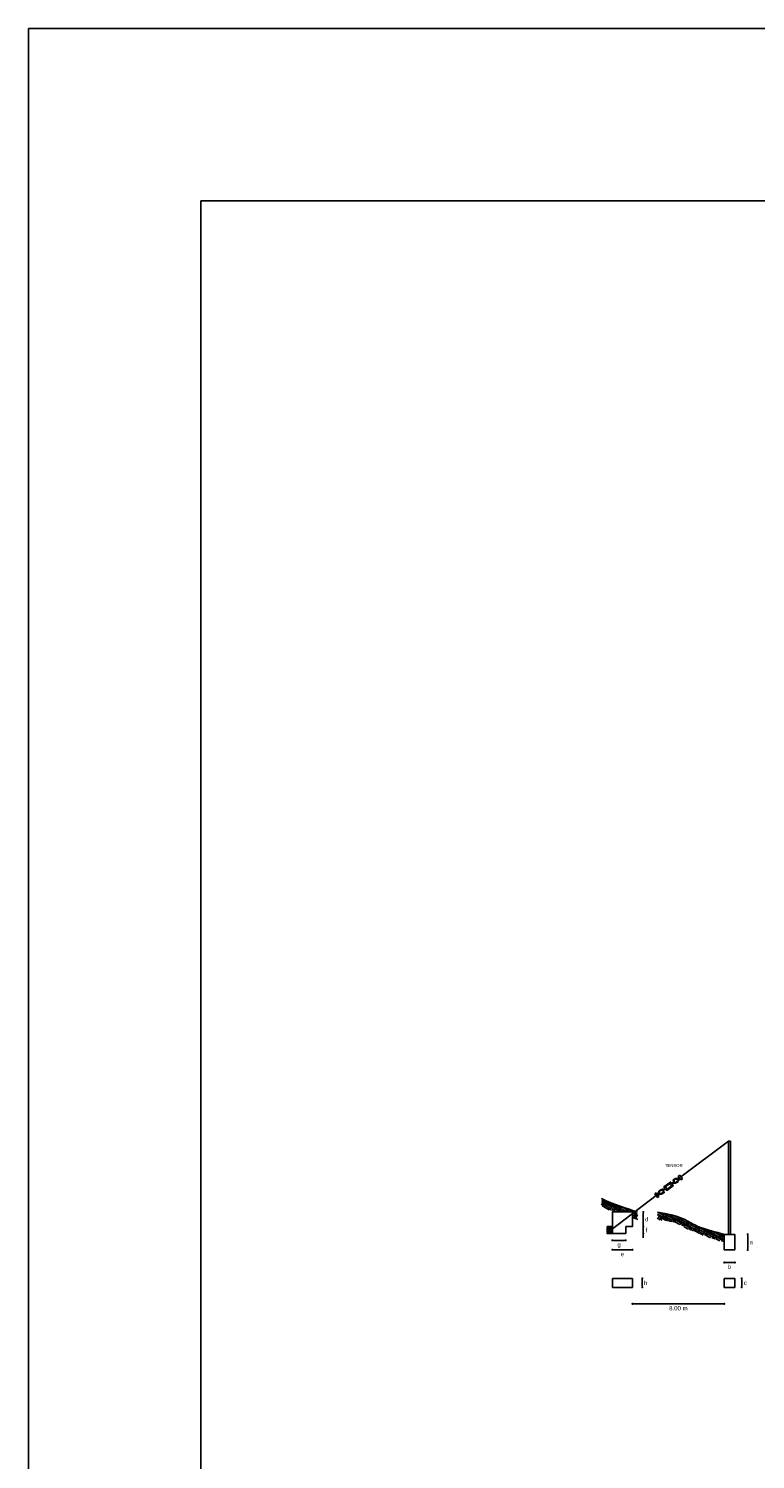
# Model space of a CAD drawing. Header units: metres. Extents: x 2644 to 4131, y 3282 to 4383.
# Tile 25 of 53: x 2957.07 to 2965.51, y 4366.35 to 4382.97. Entities that reach past the tile are written whole.
import ezdxf

# ---------------------------------------------------------------- set-up
doc = ezdxf.new("R2010")
doc.units = ezdxf.units.M
doc.layers.add('Dibujo', color=7, linetype='Continuous')
doc.styles.get("Standard").update_dxf_attribs({"font": 'arial.ttf'})
doc.dimstyles.new('gestion', dxfattribs={"dimscale": 0, "dimtxt": 0.025, "dimasz": 0.025, "dimexe": 0.02, "dimexo": 0.07, "dimgap": 0.01, "dimtad": 2, "dimtih": 1, "dimtoh": 1, "dimzin": 0, "dimdsep": 46, "dimtxsty": 'Standard', "dimblk": 'DOT', "dimcen": 0, "dimse1": 1, "dimse2": 1, "dimadec": 0, "dimazin": 0, "dimtm": 1e-09, "dimtfac": 1, "dimtix": 1, "dimtmove": 1, "dimatfit": 0, "dimldrblk": 'DOTSMALL', "dimfxl": 1, "dimtolj": 1, "dimtzin": 0, "dimarcsym": 2})
pattern_1 = [(241, (2036.576257, 3342.33343), (0.022213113, -0.0774663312), [0.056984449, -0.056984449]), (241, (2036.594947, 3342.32307), (0.022213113, -0.0774663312), [0.056984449, -0.056984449]), (241, (2036.613637, 3342.31271), (0.022213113, -0.0774663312), [0.056984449, -0.056984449]), (331, (2036.616413, 3342.303026), (0.0774663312, 0.022213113), [0.056984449, -0.056984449]), (331, (2036.606054, 3342.284336), (0.0774663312, 0.022213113), [0.056984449, -0.056984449]), (331, (2036.595694, 3342.265646), (0.0774663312, 0.022213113), [0.056984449, -0.056984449])]

# ---------------------------------------------------------------- blocks, each defined once
blk = doc.blocks.new('_Dot')
at = {"color": 0, "linetype": 'ByBlock', "lineweight": -2}
blk.add_line((-0.5, 0), (-1, 0), dxfattribs=at)
at = {"color": 0, "linetype": 'ByBlock', "const_width": 0.5}
blk.add_lwpolyline([(-0.25, 0, 1), (0.25, 0, 1)], format="xyb", close=True, dxfattribs=at)
blk = doc.blocks.new('*D595')
at = {"color": 0, "lineweight": -2, "transparency": 16777216}
blk.add_line((2964.206, 4369.196), (2964.206, 4369.077), dxfattribs=at)
at = {"layer": 'Defpoints', "color": 0, "transparency": 16777216}
for p in [(2964.08, 4369.221), (2964.08, 4369.052), (2964.206, 4369.052)]:
    blk.add_point(p, dxfattribs=at)
at = {"color": 0, "lineweight": -2, "transparency": 16777216, "xscale": 0.025, "yscale": 0.025, "zscale": 0.025}
for p, rotation in [((2964.206, 4369.221), 90), ((2964.206, 4369.052), 270)]:
    blk.add_blockref('_Dot', p, dxfattribs=dict(at, rotation=rotation))
at = {"color": 0, "transparency": 16777216, "insert": (2964.246, 4369.136), "char_height": 0.05, "attachment_point": 5}
blk.add_mtext('\\A1;d ', dxfattribs=at)
blk = doc.blocks.new('_DotSmall')
at = {"color": 0, "linetype": 'ByBlock', "const_width": 0.5}
blk.add_lwpolyline([(-0.0625, 0, 1), (0.0625, 0, 1)], format="xyb", close=True, dxfattribs=at)
blk = doc.blocks.new('*D596')
at = {"color": 0, "lineweight": -2, "transparency": 16777216}
for p, q in [((2964.206, 4369.077), (2964.206, 4369.102)), ((2964.206, 4369.052), (2964.206, 4368.971)), ((2964.206, 4368.946), (2964.206, 4368.921))]:
    blk.add_line(p, q, dxfattribs=at)
at = {"layer": 'Defpoints', "color": 0, "transparency": 16777216}
for p in [(2964.002, 4369.052), (2964.002, 4368.971), (2964.206, 4368.971)]:
    blk.add_point(p, dxfattribs=at)
at = {"color": 0, "lineweight": -2, "transparency": 16777216, "xscale": 0.025, "yscale": 0.025, "zscale": 0.025}
for p, rotation in [((2964.206, 4369.052), 270), ((2964.206, 4368.971), 90)]:
    blk.add_blockref('_Dot', p, dxfattribs=dict(at, rotation=rotation))
at = {"color": 0, "transparency": 16777216, "insert": (2964.241, 4369.011), "char_height": 0.05, "attachment_point": 5}
blk.add_mtext('\\A1;f ', dxfattribs=at)
blk = doc.blocks.new('*D597')
at = {"color": 0, "lineweight": -2, "transparency": 16777216}
blk.add_line((2963.872, 4368.891), (2963.977, 4368.891), dxfattribs=at)
at = {"layer": 'Defpoints', "color": 0, "transparency": 16777216}
for p in [(2963.847, 4368.971), (2964.002, 4368.971), (2964.002, 4368.891)]:
    blk.add_point(p, dxfattribs=at)
at = {"color": 0, "lineweight": -2, "transparency": 16777216, "xscale": 0.025, "yscale": 0.025, "zscale": 0.025, "rotation": 180}
blk.add_blockref('_Dot', (2963.847, 4368.891), dxfattribs=at)
at = {"color": 0, "lineweight": -2, "transparency": 16777216, "xscale": 0.025, "yscale": 0.025, "zscale": 0.025}
blk.add_blockref('_Dot', (2964.002, 4368.891), dxfattribs=at)
at = {"color": 0, "transparency": 16777216, "insert": (2963.925, 4368.834), "char_height": 0.05, "attachment_point": 5}
blk.add_mtext('\\A1;g', dxfattribs=at)
blk = doc.blocks.new('*D417')
at = {"color": 0, "lineweight": -2, "transparency": 16777216}
blk.add_line((2963.872, 4368.782), (2964.055, 4368.782), dxfattribs=at)
at = {"layer": 'Defpoints', "color": 0, "transparency": 16777216}
for p in [(2963.847, 4369.173), (2964.08, 4369.173), (2964.08, 4368.782)]:
    blk.add_point(p, dxfattribs=at)
at = {"color": 0, "lineweight": -2, "transparency": 16777216, "xscale": 0.025, "yscale": 0.025, "zscale": 0.025, "rotation": 180}
blk.add_blockref('_Dot', (2963.847, 4368.782), dxfattribs=at)
at = {"color": 0, "lineweight": -2, "transparency": 16777216, "xscale": 0.025, "yscale": 0.025, "zscale": 0.025}
blk.add_blockref('_Dot', (2964.08, 4368.782), dxfattribs=at)
at = {"color": 0, "transparency": 16777216, "insert": (2963.964, 4368.732), "char_height": 0.05, "attachment_point": 5}
blk.add_mtext('\\A1;e', dxfattribs=at)
blk = doc.blocks.new('*D598')
at = {"color": 0, "lineweight": -2, "transparency": 16777216}
blk.add_line((2965.418, 4368.936), (2965.418, 4368.805), dxfattribs=at)
at = {"layer": 'Defpoints', "color": 0, "transparency": 16777216}
for p in [(2965.268, 4368.961), (2965.268, 4368.78), (2965.418, 4368.78)]:
    blk.add_point(p, dxfattribs=at)
at = {"color": 0, "lineweight": -2, "transparency": 16777216, "xscale": 0.025, "yscale": 0.025, "zscale": 0.025}
for p, rotation in [((2965.418, 4368.961), 90), ((2965.418, 4368.78), 270)]:
    blk.add_blockref('_Dot', p, dxfattribs=dict(at, rotation=rotation))
at = {"color": 0, "transparency": 16777216, "insert": (2965.459, 4368.871), "char_height": 0.05, "attachment_point": 5}
blk.add_mtext('\\A1;a', dxfattribs=at)
blk = doc.blocks.new('*D599')
at = {"color": 0, "lineweight": -2, "transparency": 16777216}
blk.add_line((2965.17, 4368.634), (2965.243, 4368.634), dxfattribs=at)
at = {"layer": 'Defpoints', "color": 0, "transparency": 16777216}
for p in [(2965.145, 4368.78), (2965.268, 4368.78), (2965.268, 4368.634)]:
    blk.add_point(p, dxfattribs=at)
at = {"color": 0, "lineweight": -2, "transparency": 16777216, "xscale": 0.025, "yscale": 0.025, "zscale": 0.025, "rotation": 180}
blk.add_blockref('_Dot', (2965.145, 4368.634), dxfattribs=at)
at = {"color": 0, "lineweight": -2, "transparency": 16777216, "xscale": 0.025, "yscale": 0.025, "zscale": 0.025}
blk.add_blockref('_Dot', (2965.268, 4368.634), dxfattribs=at)
at = {"color": 0, "transparency": 16777216, "insert": (2965.206, 4368.584), "char_height": 0.05, "attachment_point": 5}
blk.add_mtext('\\A1;b', dxfattribs=at)
blk = doc.blocks.new('*D600')
at = {"color": 0, "lineweight": -2, "transparency": 16777216}
blk.add_line((2964.194, 4368.424), (2964.194, 4368.37), dxfattribs=at)
at = {"layer": 'Defpoints', "color": 0, "transparency": 16777216}
for p in [(2964.08, 4368.449), (2964.08, 4368.345), (2964.194, 4368.345)]:
    blk.add_point(p, dxfattribs=at)
at = {"color": 0, "lineweight": -2, "transparency": 16777216, "xscale": 0.025, "yscale": 0.025, "zscale": 0.025}
for p, rotation in [((2964.194, 4368.449), 90), ((2964.194, 4368.345), 270)]:
    blk.add_blockref('_Dot', p, dxfattribs=dict(at, rotation=rotation))
at = {"color": 0, "transparency": 16777216, "insert": (2964.233, 4368.397), "char_height": 0.05, "attachment_point": 5}
blk.add_mtext('\\A1;h', dxfattribs=at)
blk = doc.blocks.new('*D601')
at = {"color": 0, "lineweight": -2, "transparency": 16777216}
blk.add_line((2965.348, 4368.424), (2965.348, 4368.37), dxfattribs=at)
at = {"layer": 'Defpoints', "color": 0, "transparency": 16777216}
for p in [(2965.268, 4368.449), (2965.268, 4368.345), (2965.348, 4368.345)]:
    blk.add_point(p, dxfattribs=at)
at = {"color": 0, "lineweight": -2, "transparency": 16777216, "xscale": 0.025, "yscale": 0.025, "zscale": 0.025}
for p, rotation in [((2965.348, 4368.449), 90), ((2965.348, 4368.345), 270)]:
    blk.add_blockref('_Dot', p, dxfattribs=dict(at, rotation=rotation))
at = {"color": 0, "transparency": 16777216, "insert": (2965.389, 4368.397), "char_height": 0.05, "attachment_point": 5}
blk.add_mtext('\\A1;c', dxfattribs=at)
blk = doc.blocks.new('*D602')
at = {"color": 0, "lineweight": -2, "transparency": 16777216}
blk.add_line((2964.105, 4368.154), (2965.12, 4368.154), dxfattribs=at)
at = {"layer": 'Defpoints', "color": 0, "transparency": 16777216}
for p in [(2964.08, 4368.345), (2965.145, 4368.345), (2965.145, 4368.154)]:
    blk.add_point(p, dxfattribs=at)
at = {"color": 0, "lineweight": -2, "transparency": 16777216, "xscale": 0.025, "yscale": 0.025, "zscale": 0.025, "rotation": 180}
blk.add_blockref('_Dot', (2964.08, 4368.154), dxfattribs=at)
at = {"color": 0, "lineweight": -2, "transparency": 16777216, "xscale": 0.025, "yscale": 0.025, "zscale": 0.025}
blk.add_blockref('_Dot', (2965.145, 4368.154), dxfattribs=at)
at = {"color": 0, "transparency": 16777216, "insert": (2964.613, 4368.103), "char_height": 0.05, "attachment_point": 5}
blk.add_mtext('\\A1;8.00 m', dxfattribs=at)

msp = doc.modelspace()

# ---------------------------------------------------------------- hatches: boundary and pattern name
at = {"transparency": 33554687}
h = msp.add_hatch(dxfattribs=at)
h.set_pattern_fill('EARTH', color=256, scale=0.008974, angle=241)
h.set_pattern_definition(pattern_1)
h.paths.add_polyline_path([(2964.038, 4369.161), (2964.037, 4369.161), (2964.036, 4369.162)])
h.paths.add_polyline_path([(2964.028, 4369.165), (2964.028, 4369.165), (2964.027, 4369.166)])
h.paths.add_polyline_path([(2964.025, 4369.166), (2964.024, 4369.166), (2964.024, 4369.167)])
h.paths.add_polyline_path([(2964.032, 4369.164), (2964.031, 4369.164), (2964.03, 4369.164)])
h.paths.add_polyline_path([(2964.022, 4369.167), (2964.021, 4369.168), (2964.02, 4369.168)])
h.paths.add_polyline_path([(2964.035, 4369.162), (2964.034, 4369.163), (2964.033, 4369.163)])
h.paths.add_polyline_path([(2963.874, 4369.221), (2964.08, 4369.221), (2964.08, 4369.144), (2964.079, 4369.144), (2964.081, 4369.143), (2964.082, 4369.143), (2964.084, 4369.142), (2964.086, 4369.141), (2964.087, 4369.141), (2964.089, 4369.14), (2964.091, 4369.139), (2964.093, 4369.138), (2964.094, 4369.138), (2964.096, 4369.137), (2964.098, 4369.136), (2964.099, 4369.135), (2964.101, 4369.135), (2964.103, 4369.134), (2964.104, 4369.133), (2964.106, 4369.132), (2964.108, 4369.132), (2964.109, 4369.131), (2964.111, 4369.131), (2964.112, 4369.13), (2964.114, 4369.13), (2964.115, 4369.129), (2964.117, 4369.129), (2964.118, 4369.129), (2964.12, 4369.129), (2964.121, 4369.128), (2964.123, 4369.128), (2964.124, 4369.128), (2964.126, 4369.128), (2964.127, 4369.128), (2964.129, 4369.128), (2964.13, 4369.128), (2964.131, 4369.128), (2964.133, 4369.127), (2964.134, 4369.127), (2964.135, 4369.127), (2964.137, 4369.127), (2964.138, 4369.127), (2964.14, 4369.127), (2964.14, 4369.127), (2964.14, 4369.217), (2964.138, 4369.218), (2964.137, 4369.218), (2964.135, 4369.219), (2964.134, 4369.219), (2964.132, 4369.22), (2964.131, 4369.221), (2964.129, 4369.221), (2964.128, 4369.222), (2964.126, 4369.222), (2964.125, 4369.223), (2964.123, 4369.224), (2964.122, 4369.224), (2964.12, 4369.225), (2964.119, 4369.225), (2964.117, 4369.226), (2964.116, 4369.226), (2964.114, 4369.227), (2964.113, 4369.228), (2964.111, 4369.228), (2964.11, 4369.229), (2964.108, 4369.229), (2964.107, 4369.23), (2964.105, 4369.23), (2964.104, 4369.231), (2964.102, 4369.231), (2964.1, 4369.232), (2964.099, 4369.233), (2964.097, 4369.233), (2964.096, 4369.234), (2964.094, 4369.234), (2964.093, 4369.235), (2964.091, 4369.235), (2964.09, 4369.236), (2964.088, 4369.236), (2964.087, 4369.237), (2964.085, 4369.238), (2964.084, 4369.238), (2964.082, 4369.239), (2964.08, 4369.239), (2964.079, 4369.24), (2964.077, 4369.24), (2964.076, 4369.241), (2964.074, 4369.241), (2964.073, 4369.242), (2964.071, 4369.242), (2964.07, 4369.243), (2964.068, 4369.244), (2964.066, 4369.244), (2964.065, 4369.245), (2964.063, 4369.245), (2964.062, 4369.246), (2964.06, 4369.246), (2964.059, 4369.247), (2964.057, 4369.247), (2964.055, 4369.248), (2964.054, 4369.248), (2964.052, 4369.249), (2964.051, 4369.249), (2964.049, 4369.25), (2964.048, 4369.251), (2964.046, 4369.251), (2964.044, 4369.252), (2964.043, 4369.252), (2964.041, 4369.253), (2964.04, 4369.253), (2964.038, 4369.254), (2964.036, 4369.254), (2964.035, 4369.255), (2964.033, 4369.255), (2964.032, 4369.256), (2964.03, 4369.256), (2964.028, 4369.257), (2964.027, 4369.257), (2964.025, 4369.258), (2964.024, 4369.259), (2964.022, 4369.259), (2964.02, 4369.26), (2964.019, 4369.26), (2964.017, 4369.261), (2964.016, 4369.261), (2964.014, 4369.262), (2964.012, 4369.262), (2964.011, 4369.263), (2964.009, 4369.263), (2964.008, 4369.264), (2964.006, 4369.264), (2964.004, 4369.265), (2964.003, 4369.266), (2964.001, 4369.266), (2963.999, 4369.267), (2963.998, 4369.267), (2963.996, 4369.268), (2963.995, 4369.268), (2963.993, 4369.269), (2963.991, 4369.269), (2963.99, 4369.27), (2963.988, 4369.27), (2963.986, 4369.271), (2963.985, 4369.272), (2963.983, 4369.272), (2963.982, 4369.273), (2963.98, 4369.273), (2963.978, 4369.274), (2963.977, 4369.274), (2963.975, 4369.275), (2963.973, 4369.275), (2963.972, 4369.276), (2963.97, 4369.276), (2963.968, 4369.277), (2963.967, 4369.278), (2963.965, 4369.278), (2963.963, 4369.279), (2963.962, 4369.279), (2963.96, 4369.28), (2963.959, 4369.28), (2963.957, 4369.281), (2963.955, 4369.281), (2963.954, 4369.282), (2963.952, 4369.283), (2963.95, 4369.283), (2963.949, 4369.284), (2963.947, 4369.284), (2963.945, 4369.285), (2963.944, 4369.285), (2963.942, 4369.286), (2963.94, 4369.287), (2963.939, 4369.287), (2963.937, 4369.288), (2963.935, 4369.288), (2963.934, 4369.289), (2963.932, 4369.289), (2963.93, 4369.29), (2963.929, 4369.291), (2963.927, 4369.291), (2963.925, 4369.292), (2963.924, 4369.292), (2963.922, 4369.293), (2963.92, 4369.293), (2963.919, 4369.294), (2963.917, 4369.295), (2963.915, 4369.295), (2963.914, 4369.296), (2963.912, 4369.296), (2963.91, 4369.297), (2963.909, 4369.298), (2963.907, 4369.298), (2963.905, 4369.299), (2963.904, 4369.299), (2963.902, 4369.3), (2963.9, 4369.301), (2963.899, 4369.301), (2963.897, 4369.302), (2963.895, 4369.302), (2963.894, 4369.303), (2963.892, 4369.304), (2963.89, 4369.304), (2963.889, 4369.305), (2963.887, 4369.306), (2963.885, 4369.306), (2963.884, 4369.307), (2963.882, 4369.307), (2963.88, 4369.308), (2963.878, 4369.309), (2963.877, 4369.309), (2963.875, 4369.31), (2963.873, 4369.311), (2963.872, 4369.311), (2963.87, 4369.312), (2963.868, 4369.313), (2963.867, 4369.313), (2963.865, 4369.314), (2963.863, 4369.314), (2963.862, 4369.315), (2963.86, 4369.316), (2963.858, 4369.316), (2963.857, 4369.317), (2963.855, 4369.318), (2963.853, 4369.318), (2963.851, 4369.319), (2963.85, 4369.32), (2963.848, 4369.32), (2963.846, 4369.321), (2963.845, 4369.322), (2963.843, 4369.322), (2963.841, 4369.323), (2963.84, 4369.324), (2963.838, 4369.325), (2963.836, 4369.325), (2963.834, 4369.326), (2963.833, 4369.327), (2963.831, 4369.327), (2963.829, 4369.328), (2963.828, 4369.329), (2963.826, 4369.329), (2963.824, 4369.33), (2963.823, 4369.331), (2963.821, 4369.332), (2963.819, 4369.332), (2963.817, 4369.333), (2963.816, 4369.334), (2963.814, 4369.334), (2963.812, 4369.335), (2963.811, 4369.336), (2963.809, 4369.337), (2963.807, 4369.337), (2963.806, 4369.338), (2963.804, 4369.339), (2963.802, 4369.34), (2963.8, 4369.34), (2963.799, 4369.341), (2963.797, 4369.342), (2963.795, 4369.343), (2963.794, 4369.343), (2963.792, 4369.344), (2963.79, 4369.345), (2963.788, 4369.346), (2963.787, 4369.346), (2963.785, 4369.347), (2963.783, 4369.348), (2963.782, 4369.349), (2963.78, 4369.35), (2963.778, 4369.35), (2963.777, 4369.351), (2963.775, 4369.352), (2963.773, 4369.353), (2963.771, 4369.354), (2963.77, 4369.354), (2963.768, 4369.355), (2963.766, 4369.356), (2963.765, 4369.357), (2963.763, 4369.358), (2963.761, 4369.358), (2963.759, 4369.359), (2963.758, 4369.36), (2963.756, 4369.361), (2963.754, 4369.362), (2963.753, 4369.363), (2963.751, 4369.363), (2963.749, 4369.364), (2963.748, 4369.365), (2963.746, 4369.366), (2963.744, 4369.367), (2963.742, 4369.368), (2963.741, 4369.369), (2963.739, 4369.37), (2963.737, 4369.37), (2963.736, 4369.371), (2963.734, 4369.372), (2963.732, 4369.373), (2963.73, 4369.374), (2963.729, 4369.375), (2963.727, 4369.376), (2963.725, 4369.377), (2963.724, 4369.378), (2963.722, 4369.378), (2963.72, 4369.379), (2963.721, 4369.284), (2963.723, 4369.283), (2963.724, 4369.282), (2963.726, 4369.282), (2963.728, 4369.281), (2963.73, 4369.28), (2963.732, 4369.279), (2963.733, 4369.278), (2963.735, 4369.277), (2963.737, 4369.277), (2963.739, 4369.276), (2963.741, 4369.275), (2963.742, 4369.274), (2963.744, 4369.273), (2963.746, 4369.273), (2963.748, 4369.272), (2963.749, 4369.271), (2963.751, 4369.27), (2963.753, 4369.269), (2963.755, 4369.269), (2963.757, 4369.268), (2963.758, 4369.267), (2963.76, 4369.266), (2963.762, 4369.266), (2963.764, 4369.265), (2963.765, 4369.264), (2963.767, 4369.263), (2963.769, 4369.263), (2963.771, 4369.262), (2963.772, 4369.261), (2963.774, 4369.26), (2963.776, 4369.26), (2963.777, 4369.259), (2963.779, 4369.258), (2963.781, 4369.257), (2963.783, 4369.257), (2963.784, 4369.256), (2963.786, 4369.255), (2963.788, 4369.254), (2963.79, 4369.254), (2963.791, 4369.253), (2963.793, 4369.252), (2963.795, 4369.252), (2963.796, 4369.251), (2963.798, 4369.25), (2963.8, 4369.25), (2963.801, 4369.249), (2963.803, 4369.248), (2963.805, 4369.248), (2963.807, 4369.247), (2963.808, 4369.246), (2963.81, 4369.245), (2963.812, 4369.245), (2963.813, 4369.244), (2963.815, 4369.243), (2963.817, 4369.243), (2963.818, 4369.242), (2963.82, 4369.241), (2963.822, 4369.241), (2963.823, 4369.24), (2963.825, 4369.24), (2963.827, 4369.239), (2963.828, 4369.238), (2963.83, 4369.238), (2963.832, 4369.237), (2963.833, 4369.236), (2963.835, 4369.236), (2963.837, 4369.235), (2963.838, 4369.234), (2963.84, 4369.234), (2963.842, 4369.233), (2963.843, 4369.233), (2963.845, 4369.232), (2963.847, 4369.231), (2963.848, 4369.231), (2963.85, 4369.23), (2963.851, 4369.229), (2963.853, 4369.229), (2963.855, 4369.228), (2963.856, 4369.228), (2963.858, 4369.227), (2963.86, 4369.226), (2963.861, 4369.226), (2963.863, 4369.225), (2963.865, 4369.225), (2963.866, 4369.224), (2963.868, 4369.223), (2963.869, 4369.223), (2963.871, 4369.222), (2963.873, 4369.222)])
h = msp.add_hatch(dxfattribs=at)
h.set_pattern_fill('EARTH', color=256, scale=0.008974, angle=241)
h.set_pattern_definition(pattern_1)
edge = h.paths.add_edge_path()
edge.add_spline(control_points=[(2965.145, 4368.961), (2964.929, 4369.018), (2964.738, 4369.084), (2964.623, 4369.187), (2964.372, 4369.217)], knot_values=[0.391055, 0.391055, 0.391055, 0.391055, 0.816754, 1.425699, 1.425699, 1.425699, 1.425699], degree=3, periodic=0)
edge.add_line((2964.372, 4369.217), (2964.372, 4369.127))
edge.add_spline(control_points=[(2964.372, 4369.127), (2964.455, 4369.127), (2964.53, 4369.106), (2964.638, 4369.081), (2964.715, 4369.02), (2964.871, 4368.962), (2964.977, 4368.919), (2965.127, 4368.874)], knot_values=[0.391202, 0.391202, 0.391202, 0.391202, 0.592546, 0.592546, 0.995527, 0.995527, 1.425699, 1.425699, 1.425699, 1.425699], degree=3, periodic=0)
edge.add_line((2965.145, 4368.869), (2965.145, 4368.961))
at = {"transparency": 33554531}
h = msp.add_hatch(dxfattribs=at)
h.set_pattern_fill('ANSI31', color=256, scale=0.003717)
h.set_pattern_definition([(45, (-833.626954, 114.815043), (-0.008344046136, 0.008344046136), [])])
h.paths.add_polyline_path([(2963.786, 4368.971), (2963.847, 4368.971), (2963.847, 4369.052), (2963.786, 4369.052)])

# ---------------------------------------------------------------- linework, layer by layer
for p, q in [((2965.194, 4370.045), (2964.643, 4369.628)), ((2965.194, 4368.961), (2965.194, 4370.045)), ((2965.194, 4370.045), (2965.218, 4370.045)), ((2965.218, 4368.961), (2965.218, 4370.045)), ((2964.628, 4369.649), (2964.612, 4369.638)), ((2964.612, 4369.638), (2964.643, 4369.595)), ((2964.659, 4369.607), (2964.628, 4369.649)), ((2964.643, 4369.595), (2964.659, 4369.607)), ((2964.356, 4369.411), (2963.847, 4369.026)), ((2964.356, 4369.444), (2964.34, 4369.432)), ((2964.34, 4369.432), (2964.372, 4369.39)), ((2964.388, 4369.402), (2964.356, 4369.444)), ((2964.433, 4369.476), (2964.46, 4369.495)), ((2964.441, 4369.473), (2964.464, 4369.489)), ((2964.467, 4369.5), (2964.476, 4369.506)), ((2964.471, 4369.494), (2964.48, 4369.5)), ((2964.528, 4369.545), (2964.52, 4369.539)), ((2964.532, 4369.539), (2964.524, 4369.533)), ((2964.558, 4369.567), (2964.535, 4369.55)), ((2964.566, 4369.564), (2964.539, 4369.545)), ((2964.372, 4369.39), (2964.388, 4369.402)), ((2964.08, 4368.449), (2963.847, 4368.449)), ((2963.847, 4368.449), (2963.847, 4368.345)), ((2964.08, 4368.449), (2964.08, 4368.345)), ((2964.08, 4368.345), (2963.847, 4368.345))]:
    msp.add_line(p, q)
for points in [[(2964.46, 4369.495), (2964.446, 4369.513), (2964.522, 4369.569), (2964.535, 4369.55)], [(2964.467, 4369.5), (2964.459, 4369.511), (2964.52, 4369.556), (2964.528, 4369.545)], [(2964.539, 4369.545), (2964.553, 4369.526), (2964.478, 4369.471), (2964.464, 4369.489)], [(2964.532, 4369.539), (2964.54, 4369.528), (2964.48, 4369.483), (2964.471, 4369.494)], [(2964.48, 4369.5), (2964.476, 4369.506)], [(2964.52, 4369.539), (2964.524, 4369.533)], [(2964.002, 4369.052), (2964.002, 4368.971), (2963.847, 4368.971), (2963.847, 4369.221), (2964.002, 4369.221)], [(2963.847, 4369.052), (2963.847, 4369.221), (2964.08, 4369.221), (2964.08, 4369.052), (2964.002, 4369.052)]]:
    msp.add_lwpolyline(points)
for points in [[(2963.786, 4369.052), (2963.847, 4369.052), (2963.847, 4368.971), (2963.786, 4368.971)], [(2965.145, 4368.961), (2965.268, 4368.961), (2965.268, 4368.78), (2965.145, 4368.78)], [(2965.145, 4368.449), (2965.268, 4368.449), (2965.268, 4368.345), (2965.145, 4368.345)]]:
    msp.add_lwpolyline(points, close=True)
for centre in [(2964.558, 4369.592), (2964.558, 4369.592), (2964.558, 4369.592), (2964.558, 4369.592), (2964.56, 4369.58), (2964.56, 4369.58), (2964.56, 4369.58), (2964.567, 4369.599), (2964.567, 4369.599), (2964.567, 4369.599), (2964.577, 4369.605), (2964.577, 4369.605), (2964.577, 4369.605), (2964.577, 4369.605), (2964.588, 4369.606), (2964.588, 4369.606), (2964.588, 4369.606), (2964.592, 4369.566), (2964.592, 4369.566), (2964.592, 4369.566), (2964.592, 4369.566), (2964.6, 4369.606), (2964.602, 4369.571), (2964.602, 4369.571), (2964.602, 4369.571), (2964.602, 4369.571), (2964.608, 4369.581), (2964.611, 4369.61), (2964.615, 4369.591), (2964.623, 4369.613), (2964.377, 4369.426), (2964.385, 4369.448), (2964.388, 4369.429), (2964.391, 4369.458), (2964.397, 4369.468), (2964.397, 4369.468), (2964.397, 4369.468), (2964.397, 4369.468), (2964.399, 4369.433), (2964.408, 4369.473), (2964.411, 4369.433), (2964.411, 4369.433), (2964.411, 4369.433), (2964.418, 4369.478), (2964.423, 4369.434), (2964.423, 4369.434), (2964.423, 4369.434), (2964.423, 4369.434), (2964.432, 4369.441), (2964.432, 4369.441), (2964.432, 4369.441), (2964.439, 4369.459), (2964.439, 4369.459), (2964.439, 4369.459), (2964.442, 4369.448), (2964.442, 4369.448), (2964.442, 4369.448), (2964.442, 4369.448), (2964.581, 4369.561)]:
    msp.add_circle(centre, 0.00587)
for centre, start, end in [((2964.564, 4369.569), 306.6121, 293.8596), ((2964.619, 4369.602), 159.0082, 108.8816), ((2964.381, 4369.437), 339.0082, 288.8816), ((2964.43, 4369.481), 306.6121, 293.8596), ((2964.436, 4369.47), 126.6121, 113.8596), ((2964.436, 4369.47), 126.6121, 113.8596), ((2964.436, 4369.47), 126.6121, 113.8596), ((2964.436, 4369.47), 126.6121, 113.8596), ((2964.57, 4369.559), 126.6121, 113.8596)]:
    msp.add_arc(centre, 0.00587, start, end)
msp.add_open_spline([(2963.72, 4369.379), (2963.866, 4369.301), (2964.013, 4369.267), (2964.14, 4369.217)], degree=3)
msp.add_open_spline([(2964.372, 4369.217), (2964.623, 4369.187), (2964.738, 4369.084), (2964.929, 4369.018), (2965.145, 4368.961)], degree=3, knots=[0.391055, 0.391055, 0.391055, 0.391055, 1, 1.425699, 1.425699, 1.425699, 1.425699])
at = {"layer": 'Dibujo', "color": 0, "linetype": 'ByBlock'}
for p, q in [((2957.072, 4382.965), (2978.072, 4382.965)), ((2957.072, 4353.265), (2957.072, 4382.965)), ((2957.072, 4382.965), (2960.072, 4382.965)), ((2957.072, 4382.965), (2959.572, 4382.965)), ((2959.072, 4380.965), (2959.072, 4355.265)), ((2976.072, 4380.965), (2959.072, 4380.965))]:
    msp.add_line(p, q, dxfattribs=at)

# ---------------------------------------------------------------- texts
msp.add_text('TENSOR', height=0.0355).set_placement((2964.456, 4369.742))

# ---------------------------------------------------------------- dimensions: what is measured, and where the dimension line sits
for base, p1, p2, text, picture, middle in [((2964.08, 4368.782), (2963.847, 4369.173), (2964.08, 4369.173), 'e', '*D417', (2963.964, 4368.732)), ((2964.002, 4368.891), (2963.847, 4368.971), (2964.002, 4368.971), 'g', '*D597', (2963.925, 4368.834)), ((2965.268, 4368.634), (2965.145, 4368.78), (2965.268, 4368.78), 'b', '*D599', (2965.206, 4368.584)), ((2965.145, 4368.154), (2964.08, 4368.345), (2965.145, 4368.345), '8.00 m', '*D602', (2964.613, 4368.103))]:
    dim = msp.add_linear_dim(base=base, p1=p1, p2=p2, text=text, dimstyle='gestion', override={"dimscale": 1, "dimtxt": 0.05, "dimgap": 0.025})
    dim.commit()
    dim.dimension.update_dxf_attribs({"geometry": picture, "text_midpoint": middle})
for base, p1, p2, text, picture, middle in [((2964.206, 4368.971), (2964.002, 4369.052), (2964.002, 4368.971), 'f ', '*D596', (2964.241, 4369.011)), ((2964.206, 4369.052), (2964.08, 4369.221), (2964.08, 4369.052), 'd ', '*D595', (2964.246, 4369.136)), ((2965.418, 4368.78), (2965.268, 4368.961), (2965.268, 4368.78), 'a', '*D598', (2965.459, 4368.871)), ((2964.194, 4368.345), (2964.08, 4368.449), (2964.08, 4368.345), 'h', '*D600', (2964.233, 4368.397)), ((2965.348, 4368.345), (2965.268, 4368.449), (2965.268, 4368.345), 'c', '*D601', (2965.389, 4368.397))]:
    dim = msp.add_linear_dim(base=base, p1=p1, p2=p2, angle=90, text=text, dimstyle='gestion', override={"dimscale": 1, "dimtxt": 0.05, "dimgap": 0.025})
    dim.commit()
    dim.dimension.update_dxf_attribs({"geometry": picture, "text_midpoint": middle})

doc.saveas('drawing.dxf')
